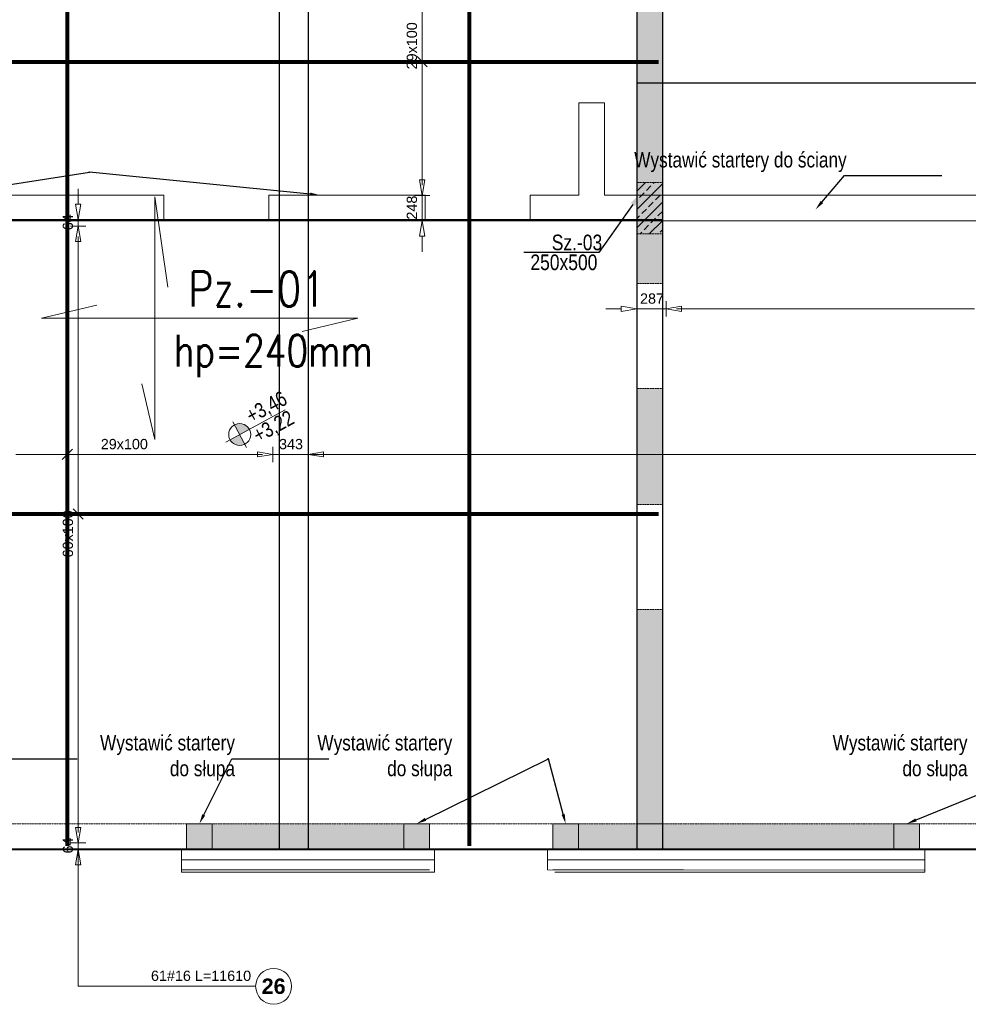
# Model space of a CAD drawing. Extents: x -1474 to 1843660, y -670488 to 75879.
# Tile 7 of 11: x 1815348 to 1824580, y -662479 to -652899. Entities that reach past the tile are written whole.
import ezdxf
from ezdxf import colors
from ezdxf.entities.mleader import LeaderData, LeaderLine
from ezdxf.math import Vec2, Vec3

# ---------------------------------------------------------------- set-up
doc = ezdxf.new("R2010")
doc.units = 0
doc.header["$LTSCALE"] = 10
doc.header["$MEASUREMENT"] = 0
doc.linetypes.add('HIDDEN', pattern=[0.375, 0.25, -0.125])
for name, color, linetype, lineweight in [('!! 1_ tynk zewn  - nowy', 21, 'Continuous', 20), ('!! 2_ remont Ocieplenie', 4, 'ZIGZAG', 5), ('P-Linia1', 3, 'Continuous', 40), ('P-Linia5', 4, 'Continuous', 60), ('P-Opis', 1, 'Continuous', 18), ('P-Opis słupy', 30, 'Continuous', 9), ('P-Przerywana', 13, 'HIDDEN', 9), ('P-Przerywana nadproża', 150, 'HIDDEN', 18), ('P-Szraf - Ściana żelbetowa', 54, 'Continuous', 0), ('P-Ściana żelbetowa', 50, 'Continuous', 30)]:
    doc.layers.add(name, color=color, linetype=linetype, lineweight=lineweight)
doc.layers.add('AutoCAD_Structural_Detailing_rozkład powierzchniowy - pręty - dół', color=7, linetype='Continuous')
doc.layers.add('RCAD_opis rozkładu', color=7, linetype='Continuous')
doc.layers.add('P-Opis startery', color=7, linetype='Continuous', lineweight=9, true_color=0xd1009d)
doc.layers.add('RCAD_kontur płyty', color=163, linetype='Continuous', plot=False)
doc.styles.add('_Fd Opis', font='arial.ttf', dxfattribs={"width": 0.9})
doc.styles.add('CDMSTYLE', font='simplex.shx', dxfattribs={"width": 0.8})
doc.styles.add('style1', font='arial.ttf')
doc.styles.add('style3', font='arialbd.ttf')
doc.linetypes.add('ZIGZAG', pattern='A,0.00254,-5.08,[131,ltypeshp.shx,S=5.08,R=0,X=-5.08,Y=0],-10.16,[131,ltypeshp.shx,S=5.08,R=180,X=5.08,Y=0],-5.08', length=20.32254)
pattern_1 = [(45, (1632465.82, -405533.8), (-89.80256, 89.80256), []), (45, (1632555.62, -405533.8), (-89.80256, 89.80256), [63.5, -31.75])]

# ---------------------------------------------------------------- blocks, each defined once
blk = doc.blocks.new('daddad')
at = {"layer": 'P-Opis', "lineweight": 20}
for points in [[(-159, -799), (0, -1476), (0, 1476), (159, 377)], [(1791, -159), (2467, 0), (-1381, 0), (-705, 159)]]:
    blk.add_lwpolyline(points, dxfattribs=at)
blk = doc.blocks.new('A$C01A67067')
at = {"layer": 'P-Linia5', "color": 222, "lineweight": 20, "true_color": 0xd1009d}
for points in [[(-1156.3, -10795.4), (-906.3, -10795.4), (-906.3, -11045.4), (-1156.3, -11045.4)], [(958.7, -10795.4), (1208.7, -10795.4), (1208.7, -11045.4), (958.7, -11045.4)], [(2408.7, -10795.4), (2658.7, -10795.4), (2658.7, -11045.4), (2408.7, -11045.4)], [(5728.8, -10795.4), (5978.8, -10795.4), (5978.8, -11045.4), (5728.8, -11045.4)]]:
    blk.add_lwpolyline(points, close=True, dxfattribs=at)
at = {"layer": 'P-Ściana żelbetowa', "color": 222, "lineweight": 20, "true_color": 0xd1009d}
blk.add_lwpolyline([(11049.9, -4930), (11049.9, -5594.9), (11299.9, -5594.9), (11299.9, -3255.5), (11049.9, -3255.5), (11049.9, -4680), (2912.5, -4680), (2912.5, -3780), (2662.5, -3780), (2662.5, -4680), (2187.5, -4680), (2187.5, -4930), (11049.9, -4930)], dxfattribs=at)
for points in [[(-8505, -4680), (-1376.5, -4680), (-1376.5, -4930), (-8505, -4930)], [(-356.5, -4680), (1167.5, -4680), (1167.5, -4930), (-356.5, -4930)]]:
    blk.add_lwpolyline(points, close=True, dxfattribs=at)
blk = doc.blocks.new('A$C798F0764')
at = {"layer": 'P-Opis'}
h = blk.add_hatch(color=1, dxfattribs=at)
h.dxf.hatch_style = 1
h.paths.add_polyline_path([(87, -43), (-30, -160, 0.414214), (204, -160)])
h.paths.add_polyline_path([(-30, 74), (87, -43), (204, 74, 0.414214)])
at = {"layer": 'P-Opis', "color": 1}
for p, q in [((-80, -210), (636, 506)), ((-68, 111), (241, -198))]:
    blk.add_line(p, q, dxfattribs=at)
blk.add_circle((87, -43), 165, dxfattribs=at)

msp = doc.modelspace()

# ---------------------------------------------------------------- hatches: boundary and pattern name
at = {"layer": 'P-Szraf - Ściana żelbetowa'}
h = msp.add_hatch(dxfattribs=at)
h.set_pattern_fill('ANSI33', color=256, scale=20)
h.set_pattern_definition(pattern_1)
h.paths.add_polyline_path([(1819336.33143, -660971.89345), (1816971.3684, -660971.89345), (1816971.3684, -660721.89345), (1819336.33143, -660721.89345)])
h.paths.add_polyline_path([(1824106.40459, -660971.89345), (1824106.40459, -660721.89345), (1820536.33143, -660721.89345), (1820536.33143, -660971.89345)])
h.paths.add_polyline_path([(1803931.81769, -648351.99657), (1803927.74597, -660721.89345), (1803677.746, -660721.81116), (1803681.81771, -648351.91428)])
h.paths.add_polyline_path([(1806110.10936, -660721.89345), (1803677.66368, -660721.89345), (1803677.66368, -660971.89345), (1806110.10936, -660971.89345)])
h.paths.add_polyline_path([(1811877.64923, -660721.89345), (1814771.3684, -660721.89345), (1814771.3684, -660971.89345), (1811877.64923, -660971.89345)])
h.paths.add_polyline_path([(1808310.10936, -660721.89345), (1808310.10936, -660971.89345), (1809677.64923, -660971.89345), (1809677.64923, -660721.89345)])
h.paths.add_polyline_path([(1812127.62745, -660721.89345), (1812127.6505, -659643.38436), (1811877.64923, -659643.38435), (1811877.64923, -660721.89345)])
h.paths.add_polyline_path([(1809922.62745, -646626.89479), (1803677.66384, -646626.89479), (1803677.66384, -646876.89901), (1809922.62745, -646876.89901)])
h.paths.add_polyline_path([(1804780.57719, -652121.91912), (1804780.57719, -652372.00205), (1803930.49448, -652371.91879), (1803930.57677, -652121.91879), (1804680.4953, -652122.00172)])
h.paths.add_polyline_path([(1809622.62745, -649561.89479), (1809622.62745, -650894.37002), (1809372.62745, -650894.37002), (1809372.62745, -649811.89479), (1803931.33715, -649811.89479), (1803931.41944, -649561.89479)])
h.paths.add_polyline_path([(1809372.61275, -654271.91685), (1809372.62745, -654521.91879), (1811877.6505, -654521.93624), (1811877.65059, -654843.38435), (1812127.6505, -654843.38436), (1812127.6505, -653762.6908), (1811877.6505, -653762.6908), (1811877.64606, -654271.93624)])
h.paths.add_polyline_path([(1818127.67313, -646626.89479), (1818476.41676, -646626.89482), (1818476.41676, -646876.89479), (1818127.6505, -646876.89479)])
edge = h.paths.add_edge_path()
edge.add_line((1805700.4953, -652122.00172), (1809372.62745, -652121.91879))
edge.add_line((1809372.62745, -652121.91879), (1809372.62745, -652371.92407))
edge.add_line((1809372.62745, -652371.92407), (1805800.5768, -652372.00172))
edge.add_line((1805800.5768, -652372.00172), (1805800.5768, -652121.91879))
h = msp.add_hatch(dxfattribs=at)
h.set_pattern_fill('ANSI33', color=256, scale=20)
h.set_pattern_definition(pattern_1)
h.paths.add_polyline_path([(1820476.41676, -646626.89479), (1829427.59184, -646626.89479), (1829427.59155, -649641.85302), (1829177.59155, -649641.85302), (1829177.59184, -646876.89479), (1820476.41676, -646876.89479)])
h.paths.add_polyline_path([(1829177.59125, -653182.02204), (1829177.59125, -660721.89345), (1826306.40459, -660721.89345), (1826306.40459, -660971.89345), (1829427.59125, -660971.89345), (1829427.59125, -653182.02204)])
h.paths.add_polyline_path([(1829177.59184, -651982.02204), (1829427.59125, -651982.02204), (1829427.59125, -650741.85302), (1829177.59125, -650741.85302)])
h.paths.add_polyline_path([(1821352.62687, -657616.22171), (1821602.62687, -657616.22171), (1821602.62687, -656486.24174), (1821352.62687, -656486.24174)])
h.paths.add_polyline_path([(1821602.62745, -649841.89479), (1821352.62745, -649841.89479), (1821352.62745, -646876.89479), (1821602.62745, -646876.89479)])
h.paths.add_polyline_path([(1821602.62687, -658636.24174), (1821602.62687, -660721.89345), (1821352.62687, -660721.89345), (1821352.62687, -658636.24174)])
h.paths.add_polyline_path([(1821602.62687, -654846.01938), (1821602.62687, -655466.22171), (1821352.62687, -655466.22171), (1821352.62687, -650861.89479), (1821602.62687, -650861.89479)])
h = msp.add_hatch(dxfattribs=at)
h.set_pattern_fill('ANSI33', color=256, scale=20)
h.set_pattern_definition([(45, (1644445.82, -408143.4), (-89.80256, 89.80256), []), (45, (1644535.62, -408143.4), (-89.80256, 89.80256), [63.5, -31.75])])
h.paths.add_polyline_path([(1821602.62687, -654481.52051), (1821602.62687, -654981.52051), (1821352.62687, -654981.52051), (1821352.62687, -654481.52051)])

# ---------------------------------------------------------------- linework, layer by layer
at = {"layer": '!! 1_ tynk zewn  - nowy'}
for p, q in [((1816921.36801, -661172.02874), (1819336.33143, -661172.02161)), ((1816921.36801, -661192.02849), (1819386.33143, -661192.02849)), ((1824156.4042, -661172.29307), (1820486.33143, -661171.64839)), ((1821809.20458, -661172.02849), (1820536.33143, -661171.43799)), ((1824156.4042, -661192.02849), (1820556.33143, -661192.02849)), ((1824156.4042, -661192.02903), (1823192.94592, -661192.02161))]:
    msp.add_line(p, q, dxfattribs=at)
for points in [[(1816971.3684, -660971.89345), (1816921.36801, -660971.89345), (1816921.36801, -661192.02849)], [(1819336.33143, -660971.89345), (1819386.33143, -660971.89345), (1819386.33143, -661192.02849)], [(1820536.33143, -660971.89345), (1820486.33143, -660971.89345), (1820486.33143, -661171.64839)], [(1824106.40459, -660971.89345), (1824156.4042, -660971.89345), (1824156.4042, -661192.02903)]]:
    msp.add_lwpolyline(points, dxfattribs=at)
at = {"layer": '!! 2_ remont Ocieplenie', "linetype": 'Continuous', "ltscale": 0.75}
for p, q in [((1816921.36801, -661072.02849), (1819386.33143, -661072.06215)), ((1824156.40459, -661072.29307), (1820486.33143, -661071.65735))]:
    msp.add_line(p, q, dxfattribs=at)
at = {"layer": 'AutoCAD_Structural_Detailing_rozkład powierzchniowy - pręty - dół', "color": 0, "lineweight": 80}
for p, q in [((1819722.1505, -648935.42465), (1819722.1505, -660935.42465)), ((1815810.7502, -649712.89479), (1815810.7502, -660935.89345)), ((1811913.6505, -653308.47152), (1821566.62687, -653308.47152)), ((1809955.37132, -657707.72325), (1821566.62745, -657707.72325))]:
    msp.add_line(p, q, dxfattribs=at)
at = {"layer": 'P-Linia1'}
msp.add_lwpolyline([(1803677.66384, -646626.89479), (1829427.59125, -646626.89479), (1829427.59125, -660971.89345), (1803677.66384, -660971.89345)], close=True, dxfattribs=at)
at = {"layer": 'P-Przerywana'}
for points in [[(1821602.62687, -654846.01938), (1821602.62687, -655466.22171), (1821352.62687, -655466.22171), (1821352.62687, -650861.89479), (1821602.62687, -650861.89479), (1821602.62687, -654846.01938)], [(1821602.62687, -654481.52051), (1821602.62687, -654981.52051), (1821352.62687, -654981.52051), (1821352.62687, -654481.52051), (1821602.62687, -654481.52051)], [(1821602.62687, -658636.24174), (1821602.62687, -660721.89345), (1821352.62687, -660721.89345), (1821352.62687, -658636.24174), (1821602.62687, -658636.24174)], [(1819336.33143, -660971.89345), (1816971.3684, -660971.89345), (1816971.3684, -660721.89345), (1819336.33143, -660721.89345), (1819336.33143, -660971.89345)], [(1824106.40459, -660971.89345), (1824106.40459, -660721.89345), (1820536.33143, -660721.89345), (1820536.33143, -660971.89345), (1824106.40459, -660971.89345)]]:
    msp.add_lwpolyline(points, close=True, dxfattribs=at)
for points in [[(1821352.62687, -657616.22171), (1821602.62687, -657616.22171), (1821602.62687, -656486.24174), (1821352.62687, -656486.24174), (1821352.62687, -657616.22171)], [(1821602.62745, -660971.42465), (1821602.62745, -660972.06215)]]:
    msp.add_lwpolyline(points, dxfattribs=at)
at = {"layer": 'P-Przerywana nadproża'}
for points in [[(1821602.62687, -655466.22171), (1821352.60823, -655466.22171), (1821352.60823, -656486.22171), (1821602.62687, -656486.22171)], [(1821602.62687, -657616.22171), (1821352.62687, -657616.22171), (1821352.62687, -658636.24174), (1821602.62687, -658636.24174)], [(1814771.3684, -660721.89345), (1816971.3684, -660721.89345), (1816971.3684, -660971.89345), (1814771.3684, -660971.89345)], [(1819336.33143, -660721.89345), (1820536.33143, -660721.89345), (1820536.33143, -660971.89345), (1819336.33143, -660971.89345)], [(1824106.40459, -660721.89345), (1826306.40459, -660721.89345), (1826306.40459, -660971.89345), (1824106.40459, -660971.89345)]]:
    msp.add_lwpolyline(points, close=True, dxfattribs=at)
at = {"layer": 'RCAD_kontur płyty', "color": 0}
for p, q in [((1817877.67354, -660971.42465), (1817877.67354, -646626.89479)), ((1821353.16388, -646626.89479), (1821353.16388, -660971.89345)), ((1821602.62745, -646626.89479), (1821602.62745, -660971.42465)), ((1818153.84992, -649676.89479), (1818153.84992, -660971.89345)), ((1821353.16388, -651361.93753), (1821353.16388, -660971.89345)), ((1821602.62687, -651460.42253), (1821602.62687, -654856.52051)), ((1829427.59125, -653517.11471), (1821353.16388, -653517.11471)), ((1821353.16388, -653517.11471), (1821353.16388, -660971.89345)), ((1809919.37132, -654843.38436), (1821602.62745, -654843.38436)), ((1821602.62687, -654856.52051), (1811877.6505, -654856.52051)), ((1821602.62745, -654843.38436), (1821602.62745, -660972.06215)), ((1821602.62745, -660972.06215), (1809919.37132, -660972.06215)), ((1818153.84992, -660971.89345), (1814567.65049, -660971.89345)), ((1821602.62745, -660971.42465), (1817877.67354, -660971.42465)), ((1821353.16388, -660971.89345), (1829427.59184, -660971.89345)), ((1821353.16388, -660971.89345), (1829427.59125, -660971.89345)), ((1821353.16388, -660971.89345), (1829427.59125, -660971.89345))]:
    msp.add_line(p, q, dxfattribs=at)
at = {"layer": 'RCAD_opis rozkładu', "color": 8, "lineweight": 0}
for p, q in [((1819264.6985, -652908.47152), (1819264.6985, -652808.47152)), ((1819264.6985, -653008.47152), (1819264.6985, -652908.47152)), ((1819264.6985, -653108.47152), (1819264.6985, -653008.47152)), ((1819264.6985, -653158.47152), (1819264.6985, -653108.47152)), ((1819264.6985, -653158.47152), (1819264.6985, -653208.47152)), ((1819264.6985, -653208.47152), (1819264.6985, -653308.47152)), ((1819214.6985, -653258.47152), (1819314.6985, -653358.47152)), ((1819214.6985, -653308.47152), (1819314.6985, -653308.47152)), ((1819264.6985, -653308.47152), (1819264.6985, -653408.47152)), ((1819264.6985, -653408.47152), (1819264.6985, -653508.47152)), ((1819264.6985, -653508.47152), (1819264.6985, -653608.47152)), ((1819264.6985, -653608.47152), (1819264.6985, -653708.47152)), ((1819264.6985, -653708.47152), (1819264.6985, -653808.47152)), ((1819264.6985, -653808.47152), (1819264.6985, -653908.47152)), ((1819264.6985, -653908.47152), (1819264.6985, -654008.47152)), ((1819264.6985, -654008.47152), (1819264.6985, -654108.47152)), ((1819264.6985, -654108.47152), (1819264.6985, -654208.47152)), ((1819264.6985, -654208.47152), (1819264.6985, -654308.47152)), ((1819264.6985, -654308.47152), (1819264.6985, -654408.47152)), ((1819264.6985, -654608.47152), (1819239.6985, -654458.47152)), ((1819289.6985, -654458.47152), (1819239.6985, -654458.47152)), ((1819264.6985, -654408.47152), (1819264.6985, -654508.47152)), ((1819289.6985, -654458.47152), (1819264.6985, -654608.47152)), ((1819264.6985, -654508.47152), (1819264.6985, -654458.47152)), ((1815916.96086, -654543.38436), (1815916.96086, -654693.38436)), ((1819189.6985, -654608.47152), (1819339.6985, -654608.47152)), ((1819264.6985, -654608.47152), (1819264.6985, -654856.52051)), ((1815916.96086, -654843.38436), (1815891.96086, -654693.38436)), ((1815941.96086, -654693.38436), (1815891.96086, -654693.38436)), ((1815941.96086, -654693.38436), (1815916.96086, -654843.38436)), ((1815841.96086, -654843.38436), (1815991.96086, -654843.38436)), ((1815916.96086, -654907.72325), (1815916.96086, -654843.38436)), ((1819189.6985, -654856.52051), (1819339.6985, -654856.52051)), ((1819239.6985, -655006.52051), (1819264.6985, -654856.52051)), ((1819264.6985, -654856.52051), (1819289.6985, -655006.52051)), ((1815841.96086, -654907.72325), (1815991.96086, -654907.72325)), ((1815891.96086, -655057.72325), (1815916.96086, -654907.72325)), ((1815916.96086, -654907.72325), (1815941.96086, -655057.72325)), ((1815891.96086, -655057.72325), (1815941.96086, -655057.72325)), ((1815916.96086, -655007.72325), (1815916.96086, -655057.72325)), ((1815916.96086, -655107.72325), (1815916.96086, -655007.72325)), ((1819239.6985, -655006.52051), (1819289.6985, -655006.52051)), ((1819264.6985, -655156.52051), (1819264.6985, -655006.52051)), ((1815916.96086, -655207.72325), (1815916.96086, -655107.72325)), ((1815916.96086, -655307.72325), (1815916.96086, -655207.72325)), ((1815916.96086, -655407.72325), (1815916.96086, -655307.72325)), ((1815916.96086, -655507.72325), (1815916.96086, -655407.72325)), ((1815916.96086, -655607.72325), (1815916.96086, -655507.72325)), ((1815916.96086, -655707.72325), (1815916.96086, -655607.72325)), ((1821353.16388, -655637.70768), (1821353.16388, -655787.70768)), ((1821640.37757, -655787.70768), (1821640.37757, -655637.70768)), ((1815916.96086, -655807.72325), (1815916.96086, -655707.72325)), ((1821053.16388, -655712.70768), (1821203.16388, -655712.70768)), ((1821203.16388, -655687.70768), (1821353.16388, -655712.70768)), ((1821203.16388, -655687.70768), (1821203.16388, -655737.70768)), ((1821353.16388, -655712.70768), (1821203.16388, -655737.70768)), ((1821640.37757, -655712.70768), (1821353.16388, -655712.70768)), ((1821640.37757, -655712.70768), (1821790.37757, -655687.70768)), ((1821790.37757, -655737.70768), (1821640.37757, -655712.70768)), ((1821840.37757, -655712.70768), (1821740.37757, -655712.70768)), ((1821740.37757, -655712.70768), (1821790.37757, -655712.70768)), ((1821790.37757, -655737.70768), (1821790.37757, -655687.70768)), ((1821940.37757, -655712.70768), (1821840.37757, -655712.70768)), ((1822040.37757, -655712.70768), (1821940.37757, -655712.70768)), ((1822140.37757, -655712.70768), (1822040.37757, -655712.70768)), ((1822240.37757, -655712.70768), (1822140.37757, -655712.70768)), ((1822340.37757, -655712.70768), (1822240.37757, -655712.70768)), ((1822440.37757, -655712.70768), (1822340.37757, -655712.70768)), ((1822540.37757, -655712.70768), (1822440.37757, -655712.70768)), ((1822640.37757, -655712.70768), (1822540.37757, -655712.70768)), ((1822740.37757, -655712.70768), (1822640.37757, -655712.70768)), ((1822840.37757, -655712.70768), (1822740.37757, -655712.70768)), ((1822940.37757, -655712.70768), (1822840.37757, -655712.70768)), ((1823040.37757, -655712.70768), (1822940.37757, -655712.70768)), ((1823140.37757, -655712.70768), (1823040.37757, -655712.70768)), ((1823240.37757, -655712.70768), (1823140.37757, -655712.70768)), ((1823340.37757, -655712.70768), (1823240.37757, -655712.70768)), ((1823440.37757, -655712.70768), (1823340.37757, -655712.70768)), ((1823540.37757, -655712.70768), (1823440.37757, -655712.70768)), ((1823640.37757, -655712.70768), (1823540.37757, -655712.70768)), ((1823740.37757, -655712.70768), (1823640.37757, -655712.70768)), ((1823840.37757, -655712.70768), (1823740.37757, -655712.70768)), ((1823940.37757, -655712.70768), (1823840.37757, -655712.70768)), ((1824040.37757, -655712.70768), (1823940.37757, -655712.70768)), ((1824140.37757, -655712.70768), (1824040.37757, -655712.70768)), ((1824240.37757, -655712.70768), (1824140.37757, -655712.70768)), ((1824340.37757, -655712.70768), (1824240.37757, -655712.70768)), ((1824440.37757, -655712.70768), (1824340.37757, -655712.70768)), ((1824540.37757, -655712.70768), (1824440.37757, -655712.70768)), ((1824640.37757, -655712.70768), (1824540.37757, -655712.70768)), ((1815916.96086, -655907.72325), (1815916.96086, -655807.72325)), ((1815916.96086, -656007.72325), (1815916.96086, -655907.72325)), ((1815916.96086, -656107.72325), (1815916.96086, -656007.72325)), ((1815916.96086, -656207.72325), (1815916.96086, -656107.72325)), ((1815916.96086, -656307.72325), (1815916.96086, -656207.72325)), ((1815916.96086, -656407.72325), (1815916.96086, -656307.72325)), ((1815916.96086, -656507.72325), (1815916.96086, -656407.72325)), ((1815916.96086, -656607.72325), (1815916.96086, -656507.72325)), ((1815916.96086, -656707.72325), (1815916.96086, -656607.72325)), ((1815916.96086, -656807.72325), (1815916.96086, -656707.72325)), ((1815916.96086, -656907.72325), (1815916.96086, -656807.72325)), ((1815916.96086, -657007.72325), (1815916.96086, -656907.72325)), ((1815860.7502, -657078.37773), (1815760.7502, -657178.37773)), ((1815810.7502, -657078.37773), (1815810.7502, -657178.37773)), ((1815916.96086, -657107.72325), (1815916.96086, -657007.72325)), ((1817810.7502, -657053.37773), (1817810.7502, -657203.37773)), ((1818153.84992, -657053.37773), (1818153.84992, -657203.37773)), ((1815410.7502, -657128.37773), (1815310.7502, -657128.37773)), ((1815510.7502, -657128.37773), (1815410.7502, -657128.37773)), ((1815610.7502, -657128.37773), (1815510.7502, -657128.37773)), ((1815710.7502, -657128.37773), (1815610.7502, -657128.37773)), ((1815810.7502, -657128.37773), (1815710.7502, -657128.37773)), ((1815910.7502, -657128.37773), (1815810.7502, -657128.37773)), ((1816010.7502, -657128.37773), (1815910.7502, -657128.37773)), ((1815916.96086, -657207.72325), (1815916.96086, -657107.72325)), ((1816110.7502, -657128.37773), (1816010.7502, -657128.37773)), ((1816210.7502, -657128.37773), (1816110.7502, -657128.37773)), ((1816310.7502, -657128.37773), (1816210.7502, -657128.37773)), ((1816360.7502, -657128.37773), (1816310.7502, -657128.37773)), ((1816360.7502, -657128.37773), (1816410.7502, -657128.37773)), ((1816410.7502, -657128.37773), (1816510.7502, -657128.37773)), ((1816510.7502, -657128.37773), (1816610.7502, -657128.37773)), ((1816610.7502, -657128.37773), (1816710.7502, -657128.37773)), ((1816710.7502, -657128.37773), (1816810.7502, -657128.37773)), ((1816810.7502, -657128.37773), (1816910.7502, -657128.37773)), ((1816910.7502, -657128.37773), (1817010.7502, -657128.37773)), ((1817010.7502, -657128.37773), (1817110.7502, -657128.37773)), ((1817110.7502, -657128.37773), (1817210.7502, -657128.37773)), ((1817210.7502, -657128.37773), (1817310.7502, -657128.37773)), ((1817310.7502, -657128.37773), (1817410.7502, -657128.37773)), ((1817410.7502, -657128.37773), (1817510.7502, -657128.37773)), ((1817510.7502, -657128.37773), (1817610.7502, -657128.37773)), ((1817610.7502, -657128.37773), (1817710.7502, -657128.37773)), ((1817660.7502, -657103.37773), (1817810.7502, -657128.37773)), ((1817660.7502, -657103.37773), (1817660.7502, -657153.37773)), ((1817810.7502, -657128.37773), (1817660.7502, -657153.37773)), ((1817710.7502, -657128.37773), (1817660.7502, -657128.37773)), ((1817810.7502, -657128.37773), (1818153.84992, -657128.37773)), ((1818153.84992, -657128.37773), (1818303.84992, -657103.37773)), ((1832058.48973, -657128.37773), (1818153.84992, -657128.37773)), ((1818303.84992, -657153.37773), (1818153.84992, -657128.37773)), ((1818303.84992, -657153.37773), (1818303.84992, -657103.37773)), ((1818453.84992, -657128.37773), (1818303.84992, -657128.37773)), ((1815916.96086, -657307.72325), (1815916.96086, -657207.72325)), ((1815916.96086, -657407.72325), (1815916.96086, -657307.72325)), ((1815916.96086, -657507.72325), (1815916.96086, -657407.72325)), ((1815916.96086, -657607.72325), (1815916.96086, -657507.72325)), ((1815966.96086, -657757.72325), (1815866.96086, -657657.72325)), ((1815916.96086, -657707.72325), (1815916.96086, -657607.72325)), ((1815866.96086, -657707.72325), (1815966.96086, -657707.72325)), ((1815916.96086, -657807.72325), (1815916.96086, -657707.72325)), ((1815916.96086, -657907.72325), (1815916.96086, -657807.72325)), ((1815916.96086, -657957.72325), (1815916.96086, -657907.72325)), ((1815916.96086, -657957.72325), (1815916.96086, -658007.72325)), ((1815916.96086, -658007.72325), (1815916.96086, -658107.72325)), ((1815916.96086, -658107.72325), (1815916.96086, -658207.72325)), ((1815916.96086, -658207.72325), (1815916.96086, -658307.72325)), ((1815916.96086, -658307.72325), (1815916.96086, -658407.72325)), ((1815916.96086, -658407.72325), (1815916.96086, -658507.72325)), ((1815916.96086, -658507.72325), (1815916.96086, -658607.72325)), ((1815916.96086, -658607.72325), (1815916.96086, -658707.72325)), ((1815916.96086, -658707.72325), (1815916.96086, -658807.72325)), ((1815916.96086, -658807.72325), (1815916.96086, -658907.72325)), ((1815916.96086, -658907.72325), (1815916.96086, -659007.72325)), ((1815916.96086, -659007.72325), (1815916.96086, -659107.72325)), ((1815916.96086, -659107.72325), (1815916.96086, -659207.72325)), ((1815916.96086, -659207.72325), (1815916.96086, -659307.72325)), ((1815916.96086, -659307.72325), (1815916.96086, -659407.72325)), ((1815916.96086, -659407.72325), (1815916.96086, -659507.72325)), ((1815916.96086, -659507.72325), (1815916.96086, -659607.72325)), ((1815916.96086, -659607.72325), (1815916.96086, -659707.72325)), ((1815916.96086, -659707.72325), (1815916.96086, -659807.72325)), ((1815916.96086, -659807.72325), (1815916.96086, -659907.72325)), ((1815916.96086, -659907.72325), (1815916.96086, -660007.72325)), ((1815916.96086, -660007.72325), (1815916.96086, -660107.72325)), ((1815916.96086, -660107.72325), (1815916.96086, -660207.72325)), ((1815916.96086, -660207.72325), (1815916.96086, -660307.72325)), ((1815916.96086, -660307.72325), (1815916.96086, -660407.72325)), ((1815916.96086, -660407.72325), (1815916.96086, -660507.72325)), ((1815916.96086, -660507.72325), (1815916.96086, -660607.72325)), ((1815916.96086, -660607.72325), (1815916.96086, -660707.72325)), ((1815916.96086, -660707.72325), (1815916.96086, -660807.72325)), ((1815916.96086, -660907.72325), (1815891.96086, -660757.72325)), ((1815941.96086, -660757.72325), (1815891.96086, -660757.72325)), ((1815941.96086, -660757.72325), (1815916.96086, -660907.72325)), ((1815916.96086, -660807.72325), (1815916.96086, -660757.72325)), ((1815841.96086, -660907.72325), (1815991.96086, -660907.72325)), ((1815916.96086, -660907.72325), (1815916.96086, -660972.06215)), ((1815841.96086, -660972.06215), (1815991.96086, -660972.06215)), ((1815891.96086, -661122.06215), (1815916.96086, -660972.06215)), ((1815916.96086, -662303.91421), (1815916.96086, -660972.06215)), ((1815916.96086, -660972.06215), (1815941.96086, -661122.06215)), ((1815891.96086, -661122.06215), (1815941.96086, -661122.06215)), ((1815916.96086, -661272.06215), (1815916.96086, -661122.06215)), ((1815916.96086, -662303.91421), (1817644.29476, -662303.91421))]:
    msp.add_line(p, q, dxfattribs=at)
msp.add_circle((1817819.29476, -662303.91421), 175, dxfattribs=at)

# ---------------------------------------------------------------- block references
at = {"layer": 'P-Linia5'}
msp.add_blockref('A$C01A67067', (1818127.67354, -649926.49651), dxfattribs=at)
at = {"layer": 'P-Opis', "xscale": 0.8, "yscale": 0.8, "zscale": 0.8}
msp.add_blockref('daddad', (1816663.60466, -655803.95352), dxfattribs=at)
at = {"layer": 'P-Opis', "color": 1, "xscale": 0.65, "yscale": 0.65, "zscale": 0.65, "rotation": 343.5684437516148}
msp.add_blockref('A$C798F0764', (1817442.8346, -656892.17617), dxfattribs=at)

# ---------------------------------------------------------------- texts
at = {"layer": 'P-Opis', "color": 3, "insert": (1816988.38539, -655519.3396), "char_height": 341.04, "attachment_point": 4, "style": 'CDMSTYLE'}
msp.add_mtext('Pz.-01', dxfattribs=at)
at = {"layer": 'P-Opis', "insert": (1817817.77815, -656171.26549), "char_height": 460.404, "attachment_point": 5, "style": 'CDMSTYLE'}
msp.add_mtext('{\\H0.6667x;\\C1;hp=240mm}', dxfattribs=at)
at = {"layer": 'P-Opis', "color": 1, "char_height": 146.25, "attachment_point": 4, "rotation": 28.568443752, "style": '_Fd Opis'}
for s, insert in [('{\\W0.8;+3,46}', (1817573.38974, -656777.2999)), ('{\\W0.8;+3,22}', (1817641.61821, -656965.79139))]:
    msp.add_mtext(s, dxfattribs=dict(at, insert=insert))
at = {"layer": 'P-Opis startery', "color": 3, "char_height": 150, "attachment_point": 6, "rotation": 0.000001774, "style": '_Fd Opis'}
for s, insert in [('{\\W0.8;\\C256;Wystawić startery do ściany}', (1823396.48106, -654284.53508)), ('{\\W0.8;\\C256;Wystawić startery \\Pdo słupa}', (1817442.96306, -660081.89408)), ('{\\W0.8;\\C256;Wystawić startery \\Pdo słupa}', (1819557.92609, -660081.89408)), ('{\\W0.8;\\C256;Wystawić startery \\Pdo słupa}', (1824572.81886, -660081.89408))]:
    msp.add_mtext(s, dxfattribs=dict(at, insert=insert))
at = {"layer": 'P-Opis słupy', "char_height": 152.1, "attachment_point": 4, "style": '_Fd Opis'}
for s, insert in [('{\\W0.8;Sz.-03}', (1820526.16748, -655067.41223)), ('{\\W0.8;250x500}', (1820318.15895, -655260.46177))]:
    msp.add_mtext(s, dxfattribs=dict(at, insert=insert))
at = {"layer": 'RCAD_opis rozkładu', "color": 2, "char_height": 100, "attachment_point": 7, "rotation": 90, "style": 'style1'}
for s, insert in [('29x100', (1819215.75579, -653382.24369)), ('248', (1819215.75579, -654843.92166)), ('64', (1815868.01816, -654947.24548)), ('60x100', (1815868.01816, -658130.91561)), ('64', (1815868.01816, -661011.58438))]:
    msp.add_mtext(s, dxfattribs=dict(at, insert=insert))
at = {"layer": 'RCAD_opis rozkładu', "color": 2, "char_height": 100, "style": 'style1'}
for s, insert, attachment_point in [('287', (1821385.4474, -655663.76498), 7), ('29x100', (1816136.97803, -657079.43503), 7), ('343', (1817871.8635, -657079.46914), 7), ('61#16 L=11610', (1817112.74633, -662202.20888), 5)]:
    msp.add_mtext(s, dxfattribs=dict(at, insert=insert, attachment_point=attachment_point))
at = {"layer": 'RCAD_opis rozkładu', "color": 1, "insert": (1817819.29476, -662303.91421), "char_height": 150, "attachment_point": 5, "style": 'style3'}
msp.add_mtext('26', dxfattribs=at)

# ---------------------------------------------------------------- leaders
at = {"layer": 'P-Opis startery', "lineweight": 9}
ml = msp.add_multileader_mtext('Standard', dxfattribs=at)
ml.set_content('         ', color=256)
ml.set_leader_properties()
ml.build(insert=Vec2(0, 0))
ml.multileader.update_dxf_attribs({"arrow_head_size": 96})
ctx = ml.context
ctx.base_point, ctx.char_height, ctx.arrow_head_size, ctx.landing_gap_size, ctx.plane_origin = Vec3(1816005.17342, -654382.57097), 3.2, 96, 1.6, Vec3(1815020.07527, -656119.77805)
notes = []
notes.append((ctx, [(0, (1, 1, 0), (1816027.55159, -654382.57097), (-1, 0), 8, [(0, [(1813876.72589, -654715.21116)], 0, []), (1, [(1818270.55286, -654606.52051)], 0, [])])]))
ctx.mtext.insert, ctx.mtext.rotation, ctx.mtext.flow_direction = Vec3(1816006.77342, -654380.97097), 6.2831853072, 5
ml = msp.add_multileader_mtext('Standard', dxfattribs=at)
ml.set_content('         ', color=256)
ml.set_leader_properties()
ml.build(insert=Vec2(0, 0))
ml.multileader.update_dxf_attribs({"arrow_head_size": 96})
ctx = ml.context
ctx.base_point, ctx.char_height, ctx.arrow_head_size, ctx.landing_gap_size, ctx.plane_origin = Vec3(1824321.22425, -654413.36163), 3.2, 96, 1.6, Vec3(1824236.66391, -656150.5687)
notes.append((ctx, [(1, (1, 1, 0), (1823376.46143, -654413.36163), (1, 0), 944.76281, [(0, [(1823093.31454, -654746.00181)], 0, [])])]))
ctx.mtext.insert, ctx.mtext.rotation, ctx.mtext.flow_direction = Vec3(1824322.82425, -654411.76163), 6.2831853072, 5
ml = msp.add_multileader_mtext('Standard', dxfattribs=at)
ml.set_content('         ', color=256)
ml.set_leader_properties()
ml.build(insert=Vec2(0, 0))
ml.multileader.update_dxf_attribs({"arrow_head_size": 96})
ctx = ml.context
ctx.base_point, ctx.char_height, ctx.arrow_head_size, ctx.landing_gap_size, ctx.plane_origin = Vec3(1815906.63433, -660089.01807), 3.2, 96, 1.6, Vec3(1815822.07399, -661826.22515)
notes.append((ctx, [(1, (1, 1, 0), (1814961.87151, -660089.01807), (1, 0), 944.76281, [(0, [(1814646.3684, -660721.85364)], 0, [])])]))
ctx.mtext.insert, ctx.mtext.rotation, ctx.mtext.flow_direction = Vec3(1815908.23433, -660087.41807), 6.2831853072, 5
ml = msp.add_multileader_mtext('Standard', dxfattribs=at)
ml.set_content('         ', color=256)
ml.set_leader_properties()
ml.build(insert=Vec2(0, 0))
ml.multileader.update_dxf_attribs({"arrow_head_size": 96})
ctx = ml.context
ctx.base_point, ctx.char_height, ctx.arrow_head_size, ctx.landing_gap_size, ctx.plane_origin = Vec3(1818356.63433, -660089.01807), 3.2, 96, 1.6, Vec3(1818272.07399, -661826.22515)
notes.append((ctx, [(1, (1, 1, 0), (1817411.87151, -660089.01807), (1, 0), 944.76281, [(0, [(1817096.3684, -660721.85364)], 0, [])])]))
ctx.mtext.insert, ctx.mtext.rotation, ctx.mtext.flow_direction = Vec3(1818358.23433, -660087.41807), 6.2831853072, 5
ml = msp.add_multileader_mtext('Standard', dxfattribs=at)
ml.set_content('         ', color=256)
ml.set_leader_properties()
ml.build(insert=Vec2(0, 0))
ml.multileader.update_dxf_attribs({"arrow_head_size": 96})
ctx = ml.context
ctx.base_point, ctx.char_height, ctx.arrow_head_size, ctx.landing_gap_size, ctx.plane_origin = Vec3(1820471.59736, -660089.01807), 3.2, 96, 1.6, Vec3(1820387.03702, -661826.22515)
notes.append((ctx, [(0, (1, 1, 0), (1820493.97553, -660089.01807), (-1, 0), 8, [(0, [(1819211.33143, -660721.85364)], 0, []), (1, [(1820661.35448, -660721.89479)], 0, [])])]))
ctx.mtext.insert, ctx.mtext.rotation, ctx.mtext.flow_direction = Vec3(1820473.19736, -660087.41807), 6.2831853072, 5
ml = msp.add_multileader_mtext('Standard', dxfattribs=at)
ml.set_content('         ', color=256)
ml.set_leader_properties()
ml.build(insert=Vec2(0, 0))
ml.multileader.update_dxf_attribs({"arrow_head_size": 96})
ctx = ml.context
ctx.base_point, ctx.char_height, ctx.arrow_head_size, ctx.landing_gap_size, ctx.plane_origin = Vec3(1825506.4972, -660089.01807), 3.2, 96, 1.6, Vec3(1825158.12412, -661826.22515)
notes.append((ctx, [(0, (1, 1, 0), (1825528.87537, -660089.01807), (-1, 0), 8, [(0, [(1823982.41853, -660721.85364)], 0, []), (1, [(1826431.42763, -660721.89479)], 0, [])])]))
ctx.mtext.insert, ctx.mtext.rotation, ctx.mtext.flow_direction = Vec3(1825508.0972, -660087.41807), 6.2831853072, 5
at = {"layer": 'P-Opis słupy'}
ml = msp.add_multileader_mtext('Standard', dxfattribs=at)
ml.set_content('         ', color=256)
ml.set_leader_properties()
ml.build(insert=Vec2(0, 0))
ml.multileader.update_dxf_attribs({"arrow_head_size": 156})
ctx = ml.context
ctx.base_point, ctx.char_height, ctx.arrow_head_size, ctx.landing_gap_size, ctx.plane_origin = Vec3(1820231.54699, -655163.80114), 5.2, 156, 2.6, Vec3(1819926.24344, -657986.76264)
ctx.text_align_type = 2
notes.append((ctx, [(1, (1, 1, 0), (1820985.81643, -655163.80114), (-1, 0), 730.9049, [(0, [(1821405.93663, -654570.50075)], 0, [])])]))
ctx.mtext.insert, ctx.mtext.alignment, ctx.mtext.flow_direction = Vec3(1820252.31152, -655161.20114), 3, 5
ml = msp.add_multileader_mtext('Standard', dxfattribs=at)
ml.set_content('         ', color=256)
ml.set_leader_properties()
ml.build(insert=Vec2(0, 0))
ml.multileader.update_dxf_attribs({"arrow_head_size": 156})
ctx = ml.context
ctx.base_point, ctx.char_height, ctx.arrow_head_size, ctx.landing_gap_size, ctx.plane_origin = Vec3(1820240.47651, -655163.80114), 5.2, 156, 2.6, Vec3(1819926.24344, -657986.76264)
ctx.text_align_type = 2
notes.append((ctx, [(1, (1, 1, 0), (1820985.81643, -655163.80114), (-1, 0), 721.97539, [(0, [(1821405.93663, -654570.50075)], 0, [])])]))
ctx.mtext.insert, ctx.mtext.alignment, ctx.mtext.flow_direction = Vec3(1820261.24104, -655161.20114), 3, 5
for ctx, leaders in notes:
    for number, flags, end, landing, length, lines in leaders:
        leader = LeaderData()
        leader.index, (leader.has_last_leader_line, leader.has_dogleg_vector, leader.attachment_direction) = number, flags
        leader.last_leader_point, leader.dogleg_vector, leader.dogleg_length = Vec3(end), Vec3(landing), length
        for number, points, colour, breaks in lines:
            line = LeaderLine()
            line.index, line.vertices, line.color, line.breaks = number, Vec3.list(points), colors.encode_raw_color(colour), breaks
            leader.lines.append(line)
        ctx.leaders.append(leader)

doc.saveas('drawing.dxf')
